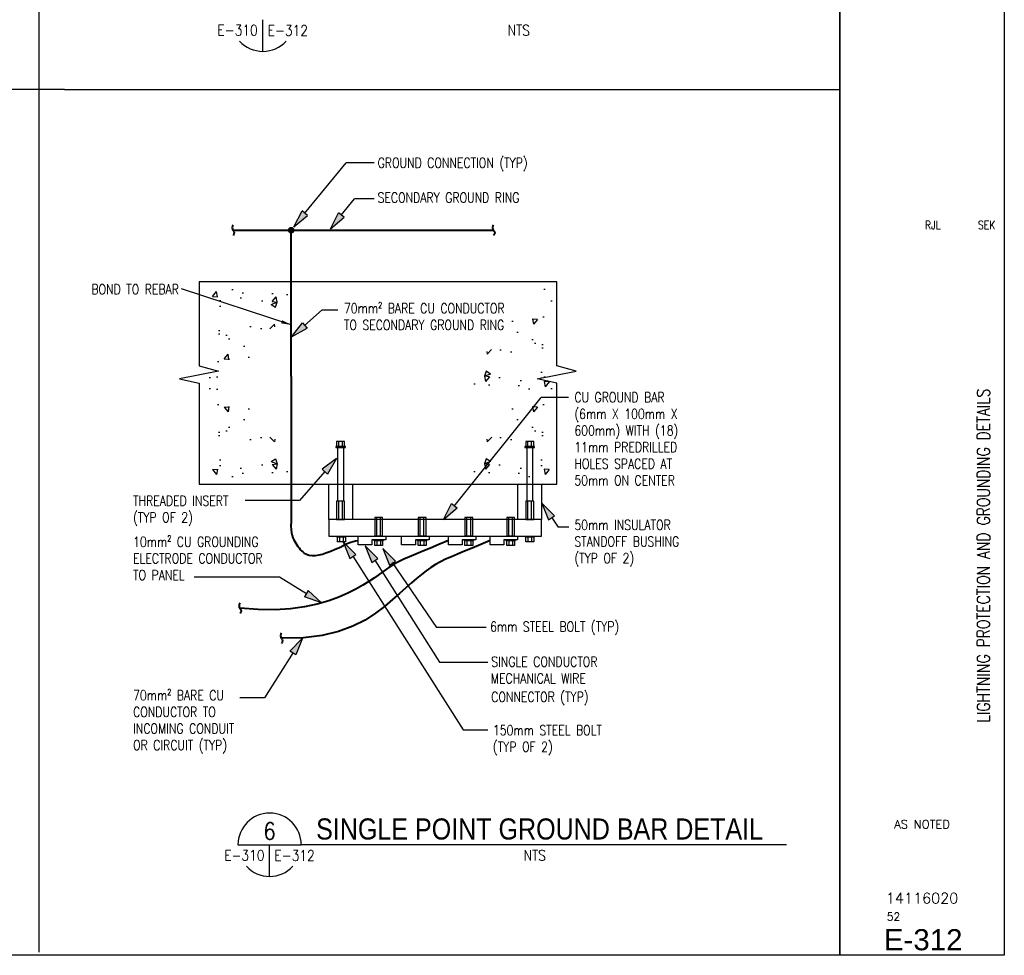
# Paper-space layout 'E-312' of a CAD drawing. Header units: millimetres. Extents: x 26 to 826, y 19 to 575.
# Tile 4 of 5: x 530 to 826, y 19 to 300. Entities that reach past the tile are written whole.
import ezdxf
from ezdxf.enums import TextEntityAlignment as Align

# ---------------------------------------------------------------- set-up
doc = ezdxf.new("R2010")
doc.units = ezdxf.units.MM
for name, color, linetype in [('DETAILS', 1, 'Continuous'), ('E-ANNO-SYMB', 6, 'Continuous'), ('E-ANNO-TEXT', 3, 'Continuous'), ('E-ANNO-TEXT-', 5, 'Continuous'), ('E-ANNO-TEXT-TITL', 5, 'Continuous'), ('E-DETL-FINE', 8, 'Continuous'), ('G-ANNO-TTLB-TEXT', 3, 'Continuous')]:
    doc.layers.add(name, color=color, linetype=linetype)
doc.layers.add('E-DETL-COND', color=4, linetype='Continuous', lineweight=40)
doc.styles.add('Arial8', font='arial.ttf', dxfattribs={"height": 0.125})
doc.styles.add('HELV', font='helv.shx', dxfattribs={"width": 0.85, "height": 0.25})
doc.styles.add('ROMANS', font='ROMANS.shx', dxfattribs={"width": 0.8})
doc.styles.add('Titles', font='swiss.ttf', dxfattribs={"width": 0.8})
doc.dimstyles.new('3-16to1Dim8', dxfattribs={"dimtxt": 12, "dimasz": 0.0625, "dimexe": 0.0625, "dimexo": 0.0625, "dimgap": 0.03125, "dimtad": 1, "dimdec": 4, "dimlfac": 64, "dimzin": 3, "dimdsep": 46, "dimlunit": 4, "dimtxsty": 'Arial8', "dimcen": 0.09375, "dimclrd": 256, "dimclrt": 256, "dimadec": 0, "dimazin": 1, "dimtfac": 1, "dimtdec": 4, "dimtofl": 0, "dimtmove": 0, "dimatfit": 3, "dimfxl": 1, "dimfrac": 1, "dimtolj": 1, "dimtzin": 0, "dimlwd": -1, "dimarcsym": 0})

# ---------------------------------------------------------------- blocks, each defined once
blk = doc.blocks.new('NFM_SHEET_INFO')
at = {"layer": 'G-ANNO-TTLB-TEXT', "style": 'ROMANS', "width": 0.8}
for tag, p in [('DESIGNEDBY', (31.029, 9.394)), ('DRWNBY', (31.668, 9.394)), ('CHECKEDBY', (32.307, 9.394))]:
    blk.add_attdef(tag, text='', height=0.1, dxfattribs=at).set_placement(p, align=Align.MIDDLE_CENTER)
for tag, height, p in [('SHEET_TITLE_1_OF_1', 0.15, (32.267, 5.478)), ('SHEET_TITLE_1_OF_2', 0.125, (32.182, 5.478)), ('SHEET_TITLE_2_OF_2', 0.125, (32.342, 5.478))]:
    blk.add_attdef(tag, text='', height=height, rotation=90, dxfattribs=at).set_placement(p, align=Align.MIDDLE_CENTER)
at = {"layer": 'G-ANNO-TTLB-TEXT', "color": 132}
for tag, height, style, p in [('SCALE', 0.1, 'ROMANS', (31.541, 2.294)), ('NAVFACDWGNO', 0.125, 'ROMANS', (31.541, 1.419)), ('SHEETOFNO', 0.0937, 'ROMANS', (31.202, 1.2)), ('SHEETNO', 0.25, 'Titles', (31.554, 0.926))]:
    blk.add_attdef(tag, text='', height=height, dxfattribs=dict(at, style=style)).set_placement(p, align=Align.MIDDLE_CENTER)
blk = doc.blocks.new('Line Break-Big')
blk.add_lwpolyline([(0, 0.125, 0.414214), (0, 0, -0.414214), (0, -0.125)], format="xyb")
blk = doc.blocks.new('ARROW1')
at = {"ltscale": 3}
blk.add_hatch(color=256, dxfattribs=at).paths.add_polyline_path([(-1.695, -0.337), (-1.695, 0.347), (0, 0)])
for points in [[(0, 0), (-1.695, 0.347)], [(-1.695, -0.337), (-1.695, 0.347)], [(0, 0), (-1.695, -0.337)]]:
    blk.add_lwpolyline(points, dxfattribs=at)

psp = doc.layouts.new('E-312')

# ---------------------------------------------------------------- hatches: boundary and pattern name
at = {"layer": 'E-DETL-COND'}
h = psp.add_hatch(color=256, dxfattribs=at)
edge = h.paths.add_edge_path()
edge.add_arc((611.31145, 237.06416), 1.00854, 0, 360)
at = {"layer": 'E-DETL-FINE', "ltscale": 100}
h = psp.add_hatch(dxfattribs=at)
h.set_pattern_fill('AR-CONC', color=256, scale=2.5, style=0)
h.set_pattern_definition([(50, (-389.334, 635.626), (17.9315, -1.5688), [1.875, -20.625]), (355, (-389.334, 635.626), (-3.46878, 18.8048), [1.5, -16.5]), (100.4514, (-387.84, 635.495), (14.46273, 17.236), [1.5935, -17.52855]), (46.1842, (-389.334, 640.626), (26.68103, -4.13798), [2.8125, -30.9375]), (96.6356, (-387.11, 640.28), (23.36657, 24.35295), [2.39026, -26.2928]), (351.1842, (-389.334, 640.626), (23.36655, 24.35297), [2.25, -24.75]), (21, (-386.834, 639.376), (14.92268, -10.06547), [1.875, -20.625]), (326, (-386.834, 639.376), (6.08288, 18.12875), [1.5, -16.5]), (71.4514, (-385.59, 638.537), (21.00557, 8.06326), [1.5935, -17.52855]), (37.5, (-389.3337, 635.6256), (0.303996, 8.322346), [0, -16.3, 0, -16.75, 0, -16.5625]), (7.5, (-389.334, 635.626), (6.57674, 9.86029), [0, -9.55, 0, -15.925, 0, -6.3125]), (327.5, (-394.9087, 635.6256), (13.34556, -0.56387), [0, -6.25, 0, -19.5, 0, -25.875]), (317.5, (-397.409, 635.626), (14.57965, 2.50262), [0, -8.125, 0, -12.95, 0, -18.375])])
h.paths.add_polyline_path([(615.91635, 220.62562), (586.54135, 220.62562), (586.41635, 187.87562), (587.91635, 187.87562), (592.04135, 189.37562), (598.66635, 196.50062), (602.66635, 206.37562), (614.29135, 211.37562)])
h = psp.add_hatch(dxfattribs=at)
h.set_pattern_fill('AR-CONC', color=256, scale=2.5, style=0)
h.set_pattern_definition([(230, (1665.848, -227.124), (-17.9315, 1.5688), [1.875, -20.625]), (175, (1665.848, -227.124), (3.46878, -18.8048), [1.5, -16.5]), (280.4514, (1664.354, -226.994), (-14.46273, -17.236), [1.5935, -17.52855]), (226.1842, (1665.848, -232.124), (-26.68103, 4.13798), [2.8125, -30.9375]), (276.6356, (1663.624, -231.78), (-23.36657, -24.35295), [2.39026, -26.2928]), (171.1842, (1665.848, -232.124), (-23.36655, -24.35297), [2.25, -24.75]), (201, (1663.348, -230.874), (-14.92268, 10.06547), [1.875, -20.625]), (146, (1663.348, -230.874), (-6.08288, -18.12875), [1.5, -16.5]), (251.4514, (1662.104, -230.036), (-21.00557, -8.06326), [1.5935, -17.52855]), (217.5, (1665.848, -227.1244), (-0.303996, -8.322346), [0, -16.3, 0, -16.75, 0, -16.5625]), (187.5, (1665.848, -227.124), (-6.57674, -9.86029), [0, -9.55, 0, -15.925, 0, -6.3125]), (147.5, (1671.423, -227.1244), (-13.34556, 0.56387), [0, -6.25, 0, -19.5, 0, -25.875]), (137.5, (1673.923, -227.124), (-14.57965, -2.50262), [0, -8.125, 0, -12.95, 0, -18.375])])
h.paths.add_polyline_path([(660.59781, 187.87562), (689.97281, 187.87562), (690.09781, 220.62562), (688.59781, 220.62562), (684.47281, 219.12562), (677.84781, 212.00062), (673.84781, 202.12562), (662.22281, 197.12562)])
h = psp.add_hatch(dxfattribs=at)
h.set_pattern_fill('AR-CONC', color=256, scale=2.5, style=0)
h.set_pattern_definition([(310, (-389.334, -253.5), (17.9315, 1.5688), [1.875, -20.625]), (5, (-389.334, -253.5), (-3.46878, -18.8048), [1.5, -16.5]), (259.5486, (-387.84, -253.369), (14.46273, -17.236), [1.5935, -17.52855]), (313.8158, (-389.334, -258.5), (26.68103, 4.13798), [2.8125, -30.9375]), (263.3644, (-387.11, -258.155), (23.36657, -24.35295), [2.39026, -26.2928]), (8.8158, (-389.334, -258.5), (23.36655, -24.35297), [2.25, -24.75]), (339, (-386.834, -257.25), (14.92268, 10.06547), [1.875, -20.625]), (34, (-386.834, -257.25), (6.08288, -18.12875), [1.5, -16.5]), (288.5486, (-385.59, -256.41), (21.00557, -8.06326), [1.5935, -17.52855]), (322.5, (-389.3337, -253.4994), (0.303996, -8.322346), [0, -16.3, 0, -16.75, 0, -16.5625]), (352.5, (-389.334, -253.499), (6.57674, -9.86029), [0, -9.55, 0, -15.925, 0, -6.3125]), (32.5, (-394.9087, -253.4994), (13.34556, 0.56387), [0, -6.25, 0, -19.5, 0, -25.875]), (42.5, (-397.409, -253.499), (14.57965, -2.50262), [0, -8.125, 0, -12.95, 0, -18.375])])
h.paths.add_polyline_path([(615.91635, 161.50062), (586.54135, 161.50062), (586.41635, 194.25062), (587.91635, 194.25062), (592.04135, 192.75062), (598.66635, 185.62562), (602.66635, 175.75062), (614.29135, 170.75062)])
h = psp.add_hatch(dxfattribs=at)
h.set_pattern_fill('AR-CONC', color=256, scale=2.5, style=0)
h.set_pattern_definition([(230, (1665.848, -253.5), (-17.9315, 1.5688), [1.875, -20.625]), (175, (1665.848, -253.5), (3.46878, -18.8048), [1.5, -16.5]), (280.4514, (1664.354, -253.369), (-14.46273, -17.236), [1.5935, -17.52855]), (226.1842, (1665.848, -258.5), (-26.68103, 4.13798), [2.8125, -30.9375]), (276.6356, (1663.624, -258.155), (-23.36657, -24.35295), [2.39026, -26.2928]), (171.1842, (1665.848, -258.5), (-23.36655, -24.35297), [2.25, -24.75]), (201, (1663.348, -257.25), (-14.92268, 10.06547), [1.875, -20.625]), (146, (1663.348, -257.25), (-6.08288, -18.12875), [1.5, -16.5]), (251.4514, (1662.104, -256.41), (-21.00557, -8.06326), [1.5935, -17.52855]), (217.5, (1665.848, -253.4994), (-0.303996, -8.322346), [0, -16.3, 0, -16.75, 0, -16.5625]), (187.5, (1665.848, -253.499), (-6.57674, -9.86029), [0, -9.55, 0, -15.925, 0, -6.3125]), (147.5, (1671.423, -253.4994), (-13.34556, 0.56387), [0, -6.25, 0, -19.5, 0, -25.875]), (137.5, (1673.923, -253.499), (-14.57965, -2.50262), [0, -8.125, 0, -12.95, 0, -18.375])])
h.paths.add_polyline_path([(660.59781, 161.50062), (689.97281, 161.50062), (690.09781, 194.25062), (688.59781, 194.25062), (684.47281, 192.75062), (677.84781, 185.62562), (673.84781, 175.75062), (662.22281, 170.75062)])

# ---------------------------------------------------------------- linework, layer by layer
at = {"layer": 'Defpoints'}
for points in [[(26.41912, 575.175), (776.41313, 575.175), (776.41313, 18.825), (26.41912, 18.825)], [(776.41313, 575.175), (825.88372, 575.175), (825.88372, 18.825), (776.41313, 18.825)]]:
    psp.add_lwpolyline(points, close=True, dxfattribs=at)
at = {"layer": 'DETAILS'}
for p, q in [((622.61446, 149.9611), (622.61446, 160.62562)), ((622.61446, 160.62562), (629.86836, 160.62562)), ((622.61446, 160.62562), (625.28531, 160.62562)), ((629.70615, 160.62562), (629.70615, 149.9611)), ((679.54182, 149.9611), (679.54182, 160.62562)), ((686.63352, 160.62562), (686.63352, 149.9611)), ((622.61446, 145.01286), (686.63352, 145.01286))]:
    psp.add_line(p, q, dxfattribs=at)
at = {"layer": 'DETAILS', "ltscale": 100}
for p, q in [((622.61446, 149.9611), (622.61446, 145.01286)), ((686.63352, 149.9611), (622.61446, 149.9611)), ((686.63352, 145.01286), (686.63352, 149.9611))]:
    psp.add_line(p, q, dxfattribs=at)
for points in [[(583.59781, 196.25062), (589.47281, 194.62562), (577.72281, 192.37562), (583.59781, 191.06312), (583.59781, 160.62562), (691.22281, 160.62562), (691.22281, 188.37562), (691.22281, 191.06312), (685.34781, 192.37562), (697.09781, 194.62562), (691.22281, 196.25062), (691.22281, 221.50062), (583.59781, 221.50062)], [(624.72281, 171.7111), (627.59781, 171.7111), (627.59781, 171.9611), (624.72281, 171.9611)], [(624.97281, 171.9611), (627.34781, 171.9611), (627.34781, 173.4611), (624.97281, 173.4611)], [(681.65017, 171.7111), (684.52517, 171.7111), (684.52517, 171.9611), (681.65017, 171.9611)], [(681.90017, 171.9611), (684.27517, 171.9611), (684.27517, 173.4611), (681.90017, 173.4611)], [(624.97281, 149.9611), (627.34781, 149.9611), (627.34781, 155.4611), (624.97281, 155.4611)], [(681.90017, 149.9611), (684.27517, 149.9611), (684.27517, 155.4611), (681.90017, 155.4611)], [(636.4555, 145.0886), (638.8305, 145.0886), (638.8305, 150.5886), (636.4555, 150.5886)], [(649.50318, 145.0886), (651.87818, 145.0886), (651.87818, 150.5886), (649.50318, 150.5886)], [(663.57809, 145.0886), (665.95309, 145.0886), (665.95309, 150.5886), (663.57809, 150.5886)], [(676.16157, 145.0886), (678.53657, 145.0886), (678.53657, 150.5886), (676.16157, 150.5886)], [(624.97281, 145.01286), (627.84781, 145.01286), (627.84781, 144.76286), (624.97281, 144.76286)], [(625.22281, 144.76286), (627.59781, 144.76286), (627.59781, 143.26286), (625.22281, 143.26286)], [(639.74605, 145.01286), (639.74605, 143.88786), (635.62105, 143.88786), (635.62105, 142.38786), (631.49605, 142.38786), (631.49605, 145.01286)], [(636.20566, 143.88786), (639.08066, 143.88786), (639.08066, 143.63786), (636.20566, 143.63786)], [(636.45566, 143.63786), (638.83066, 143.63786), (638.83066, 142.13786), (636.45566, 142.13786)], [(652.79373, 145.01286), (652.79373, 143.88786), (648.66873, 143.88786), (648.66873, 142.38786), (644.54373, 142.38786), (644.54373, 145.01286)], [(649.25334, 143.88786), (652.12834, 143.88786), (652.12834, 143.63786), (649.25334, 143.63786)], [(649.50334, 143.63786), (651.87834, 143.63786), (651.87834, 142.13786), (649.50334, 142.13786)], [(666.86864, 145.01286), (666.86864, 143.88786), (662.74364, 143.88786), (662.74364, 142.38786), (658.61864, 142.38786), (658.61864, 145.01286)], [(663.32825, 143.88786), (666.20325, 143.88786), (666.20325, 143.63786), (663.32825, 143.63786)], [(663.57825, 143.63786), (665.95325, 143.63786), (665.95325, 142.13786), (663.57825, 142.13786)], [(679.45213, 145.01286), (679.45213, 143.88786), (675.32713, 143.88786), (675.32713, 142.38786), (671.20213, 142.38786), (671.20213, 145.01286)], [(675.91174, 143.88786), (678.78674, 143.88786), (678.78674, 143.63786), (675.91174, 143.63786)], [(676.16174, 143.63786), (678.53674, 143.63786), (678.53674, 142.13786), (676.16174, 142.13786)], [(681.65017, 145.01286), (684.52517, 145.01286), (684.52517, 144.76286), (681.65017, 144.76286)], [(681.90017, 144.76286), (684.27517, 144.76286), (684.27517, 143.26286), (681.90017, 143.26286)]]:
    psp.add_lwpolyline(points, close=True, dxfattribs=at)
for points in [[(625.59781, 171.9611), (625.59781, 173.4611)], [(626.72281, 171.9611), (626.72281, 173.4611)], [(682.52517, 171.9611), (682.52517, 173.4611)], [(683.65017, 171.9611), (683.65017, 173.4611)], [(625.28531, 171.7111), (625.28531, 155.4611)], [(627.03531, 171.7111), (627.03531, 155.4611)], [(682.21267, 171.7111), (682.21267, 155.4611)], [(683.96267, 171.7111), (683.96267, 155.4611)], [(625.59781, 149.9611), (625.59781, 155.4611)], [(626.72281, 149.9611), (626.72281, 155.4611)], [(682.52517, 149.9611), (682.52517, 155.4611)], [(683.65017, 149.9611), (683.65017, 155.4611)], [(637.0805, 145.0886), (637.0805, 150.5886)], [(638.2055, 145.0886), (638.2055, 150.5886)], [(650.12818, 145.0886), (650.12818, 150.5886)], [(651.25318, 145.0886), (651.25318, 150.5886)], [(664.20309, 145.0886), (664.20309, 150.5886)], [(665.32809, 145.0886), (665.32809, 150.5886)], [(676.78657, 145.0886), (676.78657, 150.5886)], [(677.91157, 145.0886), (677.91157, 150.5886)], [(625.84781, 144.76286), (625.84781, 143.26286)], [(626.97281, 144.76286), (626.97281, 143.26286)], [(637.08066, 143.63786), (637.08066, 142.13786)], [(638.20566, 143.63786), (638.20566, 142.13786)], [(650.12834, 143.63786), (650.12834, 142.13786)], [(651.25334, 143.63786), (651.25334, 142.13786)], [(664.20325, 143.63786), (664.20325, 142.13786)], [(665.32825, 143.63786), (665.32825, 142.13786)], [(676.78674, 143.63786), (676.78674, 142.13786)], [(677.91174, 143.63786), (677.91174, 142.13786)], [(682.52517, 144.76286), (682.52517, 143.26286)], [(683.65017, 144.76286), (683.65017, 143.26286)]]:
    psp.add_lwpolyline(points, dxfattribs=at)
at = {"layer": 'E-ANNO-SYMB'}
for p, q in [((535.48506, 280.09014), (535.48506, 575.175)), ((543.07881, 279.40264), (29.01493, 279.40134)), ((535.48506, 19.73766), (535.48506, 280.09014)), ((543.07881, 279.40264), (776.41313, 279.40264))]:
    psp.add_line(p, q, dxfattribs=at)
at = {"layer": 'E-ANNO-TEXT'}
for p, q in [((615.33638, 242.12101), (627.83868, 257.35903)), ((636.28814, 257.35903), (627.83868, 257.35903)), ((626.34192, 241.56391), (630.3966, 246.50582)), ((636.28814, 246.50582), (630.3966, 246.50582)), ((615.32456, 208.34436), (620.66753, 213.10169)), ((620.66753, 213.10169), (625.36401, 213.10169)), ((660.31231, 153.97303), (686.55881, 186.75192)), ((694.74548, 186.75192), (686.55881, 186.75192)), ((621.47447, 164.4627), (613.79086, 155.72641)), ((613.79086, 155.72641), (597.45023, 155.72641)), ((689.58701, 150.68808), (691.62088, 147.69392)), ((694.87569, 147.69392), (691.62088, 147.69392)), ((629.80722, 138.95511), (663.04951, 86.65156)), ((636.45151, 137.74234), (655.97339, 107.02655)), ((641.73529, 137.01634), (655.02042, 117.45866)), ((607.80872, 132.601), (582.09493, 132.601)), ((615.93492, 127.62179), (607.80872, 132.601)), ((669.98691, 117.45866), (655.02042, 117.45866)), ((611.85379, 109.91877), (603.23996, 96.36574)), ((655.97339, 107.02655), (670.47452, 107.02655)), ((603.23996, 96.36574), (595.85356, 96.36574)), ((663.04951, 86.65156), (670.48061, 86.65156))]:
    psp.add_line(p, q, dxfattribs=at)
at = {"layer": 'E-ANNO-TEXT', "color": 5}
psp.add_line((760.31752, 52.08612), (614.34472, 52.08612), dxfattribs=at)
at = {"layer": 'E-ANNO-TEXT-'}
psp.add_line((595.29472, 52.08612), (599.82005, 52.08612), dxfattribs=at)
for centre, start, end in [((602.77811, 300.4212), 222.8053605, 317.1946395), ((604.81972, 52.08612), 0, 180), ((604.81972, 52.08612), 222.8053605, 317.1946395)]:
    psp.add_arc(centre, 9.525, start, end, dxfattribs=at)
at = {"layer": 'E-ANNO-TEXT-TITL', "lineweight": -3}
for p, q in [((602.77567, 290.8962), (602.77567, 300.4212)), ((595.29538, 52.08612), (614.34472, 52.08612)), ((604.81728, 42.56112), (604.81728, 52.08612))]:
    psp.add_line(p, q, dxfattribs=at)
at = {"layer": 'E-DETL-COND'}
psp.add_line((611.24661, 236.76009), (611.29792, 149.43199), dxfattribs=at)
at = {"layer": 'E-DETL-COND', "ltscale": 100}
for points in [[(593.84781, 237.06293), (672.22281, 237.06293)], [(658.61864, 143.70036), (655.76845, 142.46169), (653.2041, 141.38767), (650.8951, 140.44332), (648.81097, 139.59367), (646.92121, 138.80376), (645.19533, 138.03862), (643.60285, 137.26329), (642.11327, 136.44278), (640.69249, 135.54956), (639.29191, 134.58569), (637.85934, 133.56067), (636.34257, 132.48398), (634.68939, 131.36511), (632.8476, 130.21355), (630.76499, 129.03878), (628.38937, 127.8503), (625.67492, 126.66609), (622.60148, 125.53811), (619.15528, 124.52681), (615.32256, 123.69267), (611.08955, 123.09614), (606.44249, 122.79768), (601.36762, 122.85774), (595.85116, 123.33679)], [(671.20213, 143.70036), (668.35194, 142.46169), (665.78759, 141.38767), (663.47859, 140.44332), (661.39446, 139.59367), (659.5047, 138.80376), (657.77882, 138.03862), (656.18634, 137.26329), (654.69676, 136.44278), (653.27757, 135.54569), (651.88819, 134.55473), (650.48599, 133.45615), (649.02836, 132.23624), (647.47269, 130.88123), (645.77637, 129.37741), (643.89677, 127.71102), (641.79129, 125.86834), (639.41093, 123.85743), (636.68117, 121.77368), (633.5211, 119.73424), (629.84983, 117.85631), (625.58645, 116.25706), (620.65006, 115.05367), (614.95976, 114.36332), (608.43465, 114.3032)]]:
    psp.add_lwpolyline(points, dxfattribs=at)
at = {"layer": 'E-DETL-COND'}
psp.add_open_spline([(611.29792, 149.43199), (611.00547, 145.44174), (612.56032, 142.99366), (616.25184, 137.68968), (626.24936, 141.70517), (626.24936, 141.70517), (629.17226, 143.37395), (631.49605, 143.66989)], degree=3, knots=[3.901736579, 3.901736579, 3.901736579, 3.901736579, 13.368702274, 22.341406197, 39.713102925, 64.13191273, 85.403713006, 85.403713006, 85.403713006, 85.403713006], dxfattribs=at)

# ---------------------------------------------------------------- block references
ref = psp.add_blockref('NFM_SHEET_INFO', (0, 0), dxfattribs=dict(xscale=25.4, yscale=25.4, zscale=25.4))
ref.add_attrib('SHEETNO', 'E-312', dxfattribs={"layer": 'G-ANNO-TTLB-TEXT', "color": 132, "height": 6.349987, "style": 'Titles'}).set_placement((801.47478, 23.52406), align=Align.MIDDLE_CENTER)
ref.add_attrib('SHEET_TITLE_1_OF_1', 'LIGHTNING PROTECTION AND GROUNDING DETAILS', dxfattribs={"layer": 'G-ANNO-TTLB-TEXT', "height": 3.8099924, "rotation": 90, "style": 'ROMANS', "width": 0.8}).set_placement((819.5755, 139.14678), align=Align.MIDDLE_CENTER)
ref.add_attrib('NAVFACDWGNO', '14116020', dxfattribs={"layer": 'G-ANNO-TTLB-TEXT', "color": 132, "height": 3.174994, "style": 'ROMANS'}).set_placement((801.14843, 36.03824), align=Align.MIDDLE_CENTER)
ref.add_attrib('SHEETOFNO', '52', dxfattribs={"layer": 'G-ANNO-TTLB-TEXT', "color": 132, "height": 2.381245, "style": 'ROMANS'}).set_placement((792.53032, 30.48199), align=Align.MIDDLE_CENTER)
ref.add_attrib('DRWNBY', 'RJL', dxfattribs={"layer": 'G-ANNO-TTLB-TEXT', "height": 2.539995, "style": 'ROMANS', "width": 0.8}).set_placement((804.37855, 238.59872), align=Align.MIDDLE_CENTER)
ref.add_attrib('CHECKEDBY', 'SEK', dxfattribs={"layer": 'G-ANNO-TTLB-TEXT', "height": 2.539995, "style": 'ROMANS', "width": 0.8}).set_placement((820.59031, 238.59872), align=Align.MIDDLE_CENTER)
ref.add_attrib('SCALE', 'AS NOTED', dxfattribs={"layer": 'G-ANNO-TTLB-TEXT', "color": 132, "height": 2.539995, "style": 'ROMANS'}).set_placement((801.14684, 58.27541), align=Align.MIDDLE_CENTER)
at = {"layer": 'E-ANNO-TEXT', "ltscale": 100}
for p, xscale, yscale, zscale, rotation in [((612.08067, 238.06445), -3.124999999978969, 3.124999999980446, 3.12499999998, 50.99854722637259), ((623.0862, 237.50734), -3.124999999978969, 3.124999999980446, 3.12499999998, 50.99854722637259), ((611.40275, 204.92753), 3.12499999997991, 3.12499999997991, 3.12499999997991, 221.3152234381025), ((624.95155, 168.33119), 3.124999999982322, 3.124999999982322, 3.124999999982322, 48.30187171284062), ((657.10299, 149.98627), 3.124999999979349, 3.124999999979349, 3.124999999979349, 231.6855959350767), ((686.74, 154.94114), -3.124999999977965, 3.124999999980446, 3.12499999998, 303.2790406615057), ((626.96998, 143.31463), -3.124999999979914, 3.124999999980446, 3.12499999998, 302.8049404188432), ((633.61428, 142.10186), -3.124999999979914, 3.124999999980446, 3.12499999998, 302.8049404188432), ((638.88827, 141.2694), -3.124999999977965, 3.124999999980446, 3.12499999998, 303.2790406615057), ((620.39909, 124.95223), -3.12499999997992, 3.124999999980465, 3.12499999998, 148.8690559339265), ((614.69102, 114.27829), 3.124999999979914, 3.124999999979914, 3.124999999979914, 57.19505958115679)]:
    psp.add_blockref('ARROW1', p, dxfattribs=dict(at, xscale=xscale, yscale=yscale, zscale=zscale, rotation=rotation))
at = {"layer": 'E-DETL-COND', "ltscale": 100, "xscale": 12.49999999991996, "yscale": 12.49999999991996, "zscale": 0.4999999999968}
for p in [(593.84781, 237.06293), (672.22281, 237.06293), (595.93077, 123.22975), (608.39178, 114.25534)]:
    psp.add_blockref('Line Break-Big', p, dxfattribs=at)

# ---------------------------------------------------------------- texts
at = {"layer": 'E-ANNO-TEXT', "style": 'ROMANS', "width": 0.8}
for s, p in [('GROUND CONNECTION (TYP)', (637.3179, 255.83608)), ('SECONDARY GROUND RING', (637.29708, 245.37562)), ('SINGLE CONDUCTOR', (671.49146, 105.6716)), ('MECHANICAL WIRE', (671.37718, 100.6716)), ('CONNECTOR (TYP)', (671.49146, 95.10018))]:
    psp.add_text(s, height=3, dxfattribs=at).set_placement(p)
at = {"layer": 'E-ANNO-TEXT', "color": 5, "style": 'HELV', "width": 0.85}
psp.add_text('SINGLE POINT GROUND BAR DETAIL', height=6.35, dxfattribs=at).set_placement((618.80825, 53.67362))
at = {"layer": 'E-ANNO-TEXT', "char_height": 3, "style": 'ROMANS'}
for s, insert, width, attachment_point in [('BOND TO REBAR', (577.50549, 219.29383), 96.6879104, 6), ('70mm² BARE CU CONDUCTOR TO SECONDARY GROUND RING', (627.18167, 215.05919), 58.1714286, 1), ('CU GROUND BAR (6mm X 100mm X 600mm) WITH (18) 11mm PREDRILLED HOLES SPACED AT 50mm ON CENTER', (696.50993, 188.26558), 37.1376751, 1), ('THREADED INSERT (TYP OF 2)', (563.72303, 157.11886), 32.2285714, 1), ('50mm INSULATOR STANDOFF BUSHING (TYP OF 2)', (696.50993, 149.85821), 34.9714286, 1), ('10mm² CU GROUNDING ELECTRODE CONDUCTOR TO PANEL ', (563.72303, 144.76769), 45.3558497, 1), ('6mm STEEL BOLT (TYP)', (671.14008, 119.2478), 50.5781644, 1), ('70mm² BARE CU CONDUCTOR TO INCOMING CONDUIT OR CIRCUIT (TYP)', (563.72303, 98.58365), 36.9361062, 1), ('150mm STEEL BOLT (TYP OF 2)', (672.0062, 88.07847), 37.0285714, 1)]:
    psp.add_mtext(s, dxfattribs=dict(at, insert=insert, width=width, attachment_point=attachment_point))
at = {"layer": 'E-ANNO-TEXT-TITL', "lineweight": -3, "style": 'ROMANS', "width": 0.85}
for p in [(601.23934, 298.83452), (603.28095, 50.49945)]:
    psp.add_text('E-310', height=3.175, dxfattribs=at).set_placement(p, align=Align.TOP_RIGHT)
for p in [(604.20347, 298.76603), (606.24508, 50.43096)]:
    psp.add_text('E-312', height=3.175, dxfattribs=at).set_placement(p, align=Align.TOP_LEFT)
for p in [(679.75851, 298.8337), (684.57689, 50.49862)]:
    psp.add_text('NTS', height=3.175, dxfattribs=at).set_placement(p, align=Align.TOP_CENTER)
psp.add_text('6', height=5.08, dxfattribs=at).set_placement((604.81728, 53.67362), align=Align.CENTER)

# ---------------------------------------------------------------- leaders
at = {"layer": 'E-ANNO-TEXT', "ltscale": 100}
psp.add_leader([(611.26317, 208.57439), (578.32539, 219.38598)], dimstyle='3-16to1Dim8', override={"dimasz": 3, "dimtad": 0, "dimclrd": 256}, dxfattribs=at)

doc.saveas('drawing.dxf')
